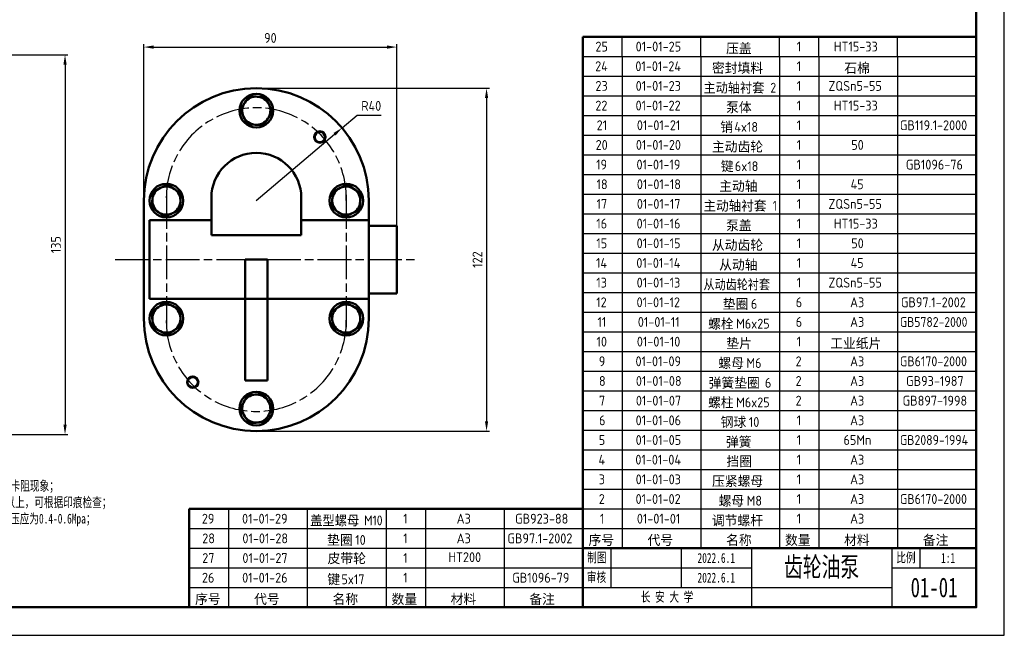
# Model space of a CAD drawing. Header units: millimetres. Extents: x 1089 to 1683, y -48 to 372.
# Tile 5 of 6: x 1333 to 1683, y -48 to 171. Entities that reach past the tile are written whole.
import ezdxf

# ---------------------------------------------------------------- set-up
doc = ezdxf.new("R2010")
doc.units = ezdxf.units.MM
doc.linetypes.add('AM_ISO08W050', pattern=[18, 12, -1.5, 3, -1.5])
for name, color, linetype, lineweight in [('AM_5', 3, 'Continuous', 25), ('AM_7', 4, 'AM_ISO08W050', 25), ('粗实线', 7, 'Continuous', 50)]:
    doc.layers.add(name, color=color, linetype=linetype, lineweight=lineweight)
doc.styles.add('MtXpl_', font='txt')
doc.styles.get("Standard").update_dxf_attribs({"font": 'isocp.shx'})
doc.styles.add('汉字', font='simfang.ttf', dxfattribs={"width": 0.7, "height": 5})
doc.dimstyles.new('AM_GB$0', dxfattribs={"dimtxt": 3.5, "dimasz": 3.5, "dimexe": 1, "dimexo": 1, "dimgap": 1.5, "dimtad": 1, "dimdsep": 46, "dimtxsty": 'Standard', "dimcen": 0, "dimclrd": 256, "dimclre": 256, "dimclrt": 2, "dimadec": 0, "dimazin": 2, "dimtp": 0.1, "dimtm": 0.1, "dimtfac": 0.71, "dimtdec": 3, "dimtmove": 0, "dimatfit": 3, "dimfxl": 1, "dimlwd": -1, "dimlwe": -1, "dimarcsym": 0})
doc.dimstyles.new('AM_GB$4', dxfattribs={"dimtxt": 3.5, "dimasz": 3.5, "dimexe": 1, "dimexo": 1, "dimgap": 1.5, "dimtad": 1, "dimtoh": 1, "dimdsep": 46, "dimtxsty": 'Standard', "dimcen": 0, "dimclrd": 256, "dimclre": 256, "dimclrt": 2, "dimadec": 0, "dimazin": 2, "dimtp": 0.1, "dimtm": 0.1, "dimtfac": 0.71, "dimtdec": 3, "dimtmove": 0, "dimatfit": 2, "dimfxl": 1, "dimlwd": -1, "dimlwe": -1, "dimarcsym": 0})

# ---------------------------------------------------------------- blocks, each defined once
blk = doc.blocks.new('*D59')
at = {"layer": 'AM_5', "linetype": 'ByBlock', "transparency": 16777216}
for p, q in [((1229.67, 158.74), (1350.28, 158.74)), ((1349.28, 155.24), (1349.28, 27.24)), ((1229.67, 23.74), (1350.28, 23.74))]:
    blk.add_line(p, q, dxfattribs=at)
at = {"layer": 'AM_5', "transparency": 16777216}
for points in [[(1348.7, 155.24), (1349.87, 155.24), (1349.28, 158.74)], [(1348.7, 27.24), (1349.87, 27.24), (1349.28, 23.74)]]:
    blk.add_solid(points, dxfattribs=at)
at = {"layer": 'Defpoints', "color": 0, "transparency": 16777216}
for p in [(1228.67, 158.74), (1228.67, 23.74), (1349.28, 23.74)]:
    blk.add_point(p, dxfattribs=at)
at = {"layer": 'AM_5', "color": 2, "transparency": 16777216, "insert": (1346.03, 91.24), "char_height": 3.5, "attachment_point": 5, "rotation": 90}
blk.add_mtext('135', dxfattribs=at)
blk = doc.blocks.new('*D73')
at = {"layer": 'AM_5', "linetype": 'ByBlock', "transparency": 16777216}
for p, q in [((1377.34, 86.92), (1377.34, 162.55)), ((1380.84, 161.55), (1463.84, 161.55)), ((1467.34, 86.92), (1467.34, 162.55))]:
    blk.add_line(p, q, dxfattribs=at)
at = {"layer": 'AM_5', "transparency": 16777216}
for points in [[(1380.84, 162.13), (1380.84, 160.97), (1377.34, 161.55)], [(1463.84, 162.13), (1463.84, 160.97), (1467.34, 161.55)]]:
    blk.add_solid(points, dxfattribs=at)
at = {"layer": 'Defpoints', "color": 0, "transparency": 16777216}
for p in [(1467.34, 161.55), (1377.34, 85.92), (1467.34, 85.92)]:
    blk.add_point(p, dxfattribs=at)
at = {"layer": 'AM_5', "color": 2, "transparency": 16777216, "insert": (1422.34, 164.8), "char_height": 3.5, "attachment_point": 5}
blk.add_mtext('90', dxfattribs=at)
blk = doc.blocks.new('*D74')
at = {"layer": 'AM_5', "linetype": 'ByBlock', "transparency": 16777216}
for p, q in [((1447.85, 132.79), (1453.23, 137.36)), ((1453.23, 137.36), (1461.73, 137.36)), ((1417.34, 106.92), (1445.18, 130.53))]:
    blk.add_line(p, q, dxfattribs=at)
at = {"layer": 'AM_5', "transparency": 16777216}
blk.add_solid([(1444.8, 130.97), (1445.56, 130.08), (1447.85, 132.79)], dxfattribs=at)
at = {"layer": 'Defpoints', "color": 0, "transparency": 16777216}
for p in [(1447.85, 132.79), (1417.34, 106.92)]:
    blk.add_point(p, dxfattribs=at)
at = {"layer": 'AM_5', "color": 2, "transparency": 16777216, "insert": (1458.23, 140.61), "char_height": 3.5, "attachment_point": 5}
blk.add_mtext('R40', dxfattribs=at)
blk = doc.blocks.new('*D88')
at = {"layer": 'AM_5', "linetype": 'ByBlock', "transparency": 16777216}
for p, q in [((1418.34, 146.92), (1500.27, 146.92)), ((1499.27, 143.42), (1499.27, 28.42)), ((1418.34, 24.92), (1500.27, 24.92))]:
    blk.add_line(p, q, dxfattribs=at)
at = {"layer": 'AM_5', "transparency": 16777216}
for points in [[(1498.69, 143.42), (1499.85, 143.42), (1499.27, 146.92)], [(1498.69, 28.42), (1499.85, 28.42), (1499.27, 24.92)]]:
    blk.add_solid(points, dxfattribs=at)
at = {"layer": 'Defpoints', "color": 0, "transparency": 16777216}
for p in [(1417.34, 146.92), (1417.34, 24.92), (1499.27, 24.92)]:
    blk.add_point(p, dxfattribs=at)
at = {"layer": 'AM_5', "color": 2, "transparency": 16777216, "insert": (1496.02, 85.92), "char_height": 3.5, "attachment_point": 5, "rotation": 90}
blk.add_mtext('122', dxfattribs=at)

msp = doc.modelspace()

# ---------------------------------------------------------------- linework, layer by layer
for p, q in [((1683.495, -47.772), (1683.495, 372.228)), ((1547.495, 158.228), (1547.495, 165.228)), ((1575.495, 158.228), (1575.495, 165.228)), ((1603.495, 158.228), (1603.495, 165.228)), ((1617.495, 158.228), (1617.495, 165.228)), ((1645.495, 158.228), (1645.495, 165.228)), ((1533.495, 151.228), (1673.495, 151.228)), ((1533.495, 123.228), (1673.495, 123.228)), ((1543.495, -16.772), (1543.495, -30.772)), ((1568.495, -16.772), (1568.495, -30.772)), ((1593.495, -16.772), (1593.495, -37.772)), ((1643.495, -16.772), (1643.495, -37.772)), ((1653.495, -16.772), (1653.495, -23.772)), ((1533.495, -23.772), (1593.495, -23.772)), ((1643.495, -23.772), (1673.495, -23.772)), ((1393.495, -30.772), (1533.495, -30.772)), ((1533.495, -30.772), (1643.495, -30.772)), ((1089.495, -47.772), (1683.495, -47.772))]:
    msp.add_line(p, q)
at = {"color": 0, "linetype": 'Continuous'}
for p, q in [((1533.495, 158.228), (1673.495, 158.228)), ((1547.495, 158.228), (1547.495, 151.228)), ((1575.495, 158.228), (1575.495, 151.228)), ((1603.495, 158.228), (1603.495, 151.228)), ((1617.495, 158.228), (1617.495, 151.228)), ((1645.495, 158.228), (1645.495, 151.228)), ((1533.495, 151.228), (1673.495, 151.228)), ((1547.495, 151.228), (1547.495, 144.228)), ((1575.495, 151.228), (1575.495, 144.228)), ((1603.495, 151.228), (1603.495, 144.228)), ((1617.495, 151.228), (1617.495, 144.228)), ((1645.495, 151.228), (1645.495, 144.228)), ((1673.495, 123.228), (1673.495, 151.228)), ((1533.495, 144.228), (1673.495, 144.228)), ((1547.495, 144.228), (1547.495, 137.228)), ((1575.495, 144.228), (1575.495, 137.228)), ((1603.495, 144.228), (1603.495, 137.228)), ((1617.495, 144.228), (1617.495, 137.228)), ((1645.495, 144.228), (1645.495, 137.228)), ((1533.495, 137.228), (1673.495, 137.228)), ((1547.495, 137.228), (1547.495, 130.228)), ((1575.495, 137.228), (1575.495, 130.228)), ((1603.495, 137.228), (1603.495, 130.228)), ((1617.495, 137.228), (1617.495, 130.228)), ((1645.495, 137.228), (1645.495, 130.228)), ((1533.495, 130.228), (1673.495, 130.228)), ((1547.495, 130.228), (1547.495, 123.228)), ((1575.495, 130.228), (1575.495, 123.228)), ((1603.495, 130.228), (1603.495, 123.228)), ((1617.495, 130.228), (1617.495, 123.228)), ((1645.495, 130.228), (1645.495, 123.228)), ((1533.495, 123.228), (1673.495, 123.228)), ((1547.495, 123.228), (1547.495, 116.228)), ((1575.495, 123.228), (1575.495, 116.228)), ((1603.495, 123.228), (1603.495, 116.228)), ((1617.495, 123.228), (1617.495, 116.228)), ((1645.495, 123.228), (1645.495, 116.228)), ((1673.495, -16.772), (1673.495, 123.228)), ((1533.495, 116.228), (1673.495, 116.228)), ((1547.495, 116.228), (1547.495, 109.228)), ((1575.495, 116.228), (1575.495, 109.228)), ((1603.495, 116.228), (1603.495, 109.228)), ((1617.495, 116.228), (1617.495, 109.228)), ((1645.495, 116.228), (1645.495, 109.228)), ((1533.495, 109.228), (1673.495, 109.228)), ((1547.495, 109.228), (1547.495, 102.228)), ((1575.495, 109.228), (1575.495, 102.228)), ((1603.495, 109.228), (1603.495, 102.228)), ((1617.495, 109.228), (1617.495, 102.228)), ((1645.495, 109.228), (1645.495, 102.228)), ((1533.495, 102.228), (1673.495, 102.228)), ((1547.495, 102.228), (1547.495, 95.228)), ((1575.495, 102.228), (1575.495, 95.228)), ((1603.495, 102.228), (1603.495, 95.228)), ((1617.495, 102.228), (1617.495, 95.228)), ((1645.495, 102.228), (1645.495, 95.228)), ((1533.495, 95.228), (1673.495, 95.228)), ((1547.495, 95.228), (1547.495, 88.228)), ((1575.495, 95.228), (1575.495, 88.228)), ((1603.495, 95.228), (1603.495, 88.228)), ((1617.495, 95.228), (1617.495, 88.228)), ((1645.495, 95.228), (1645.495, 88.228)), ((1533.495, 88.228), (1673.495, 88.228)), ((1547.495, 88.228), (1547.495, 81.228)), ((1575.495, 88.228), (1575.495, 81.228)), ((1603.495, 88.228), (1603.495, 81.228)), ((1617.495, 88.228), (1617.495, 81.228)), ((1645.495, 88.228), (1645.495, 81.228)), ((1533.495, 81.228), (1673.495, 81.228)), ((1547.495, 81.228), (1547.495, 74.228)), ((1575.495, 81.228), (1575.495, 74.228)), ((1603.495, 81.228), (1603.495, 74.228)), ((1617.495, 81.228), (1617.495, 74.228)), ((1645.495, 81.228), (1645.495, 74.228)), ((1533.495, 74.228), (1673.495, 74.228)), ((1547.495, 74.228), (1547.495, 67.228)), ((1575.495, 74.228), (1575.495, 67.228)), ((1603.495, 74.228), (1603.495, 67.228)), ((1617.495, 74.228), (1617.495, 67.228)), ((1645.495, 74.228), (1645.495, 67.228)), ((1533.495, 67.228), (1673.495, 67.228)), ((1547.495, 67.228), (1547.495, 60.228)), ((1575.495, 67.228), (1575.495, 60.228)), ((1603.495, 67.228), (1603.495, 60.228)), ((1617.495, 67.228), (1617.495, 60.228)), ((1645.495, 67.228), (1645.495, 60.228)), ((1533.495, 60.228), (1673.495, 60.228)), ((1547.495, 60.228), (1547.495, 53.228)), ((1575.495, 60.228), (1575.495, 53.228)), ((1603.495, 60.228), (1603.495, 53.228)), ((1617.495, 60.228), (1617.495, 53.228)), ((1645.495, 60.228), (1645.495, 53.228)), ((1533.495, 53.228), (1673.495, 53.228)), ((1547.495, 53.228), (1547.495, 46.228)), ((1575.495, 53.228), (1575.495, 46.228)), ((1603.495, 53.228), (1603.495, 46.228)), ((1617.495, 53.228), (1617.495, 46.228)), ((1645.495, 53.228), (1645.495, 46.228)), ((1533.495, 46.228), (1673.495, 46.228)), ((1547.495, 46.228), (1547.495, 39.228)), ((1575.495, 46.228), (1575.495, 39.228)), ((1603.495, 46.228), (1603.495, 39.228)), ((1617.495, 46.228), (1617.495, 39.228)), ((1645.495, 46.228), (1645.495, 39.228)), ((1533.495, 39.228), (1673.495, 39.228)), ((1547.495, 39.228), (1547.495, 32.228)), ((1575.495, 39.228), (1575.495, 32.228)), ((1603.495, 39.228), (1603.495, 32.228)), ((1617.495, 39.228), (1617.495, 32.228)), ((1645.495, 39.228), (1645.495, 32.228)), ((1533.495, 32.228), (1673.495, 32.228)), ((1547.495, 32.228), (1547.495, 25.228)), ((1575.495, 32.228), (1575.495, 25.228)), ((1603.495, 32.228), (1603.495, 25.228)), ((1617.495, 32.228), (1617.495, 25.228)), ((1645.495, 32.228), (1645.495, 25.228)), ((1533.495, 25.228), (1673.495, 25.228)), ((1547.495, 25.228), (1547.495, 18.228)), ((1575.495, 25.228), (1575.495, 18.228)), ((1603.495, 25.228), (1603.495, 18.228)), ((1617.495, 25.228), (1617.495, 18.228)), ((1645.495, 25.228), (1645.495, 18.228)), ((1533.495, 18.228), (1673.495, 18.228)), ((1547.495, 18.228), (1547.495, 11.228)), ((1575.495, 18.228), (1575.495, 11.228)), ((1603.495, 18.228), (1603.495, 11.228)), ((1617.495, 18.228), (1617.495, 11.228)), ((1645.495, 18.228), (1645.495, 11.228)), ((1533.495, 11.228), (1673.495, 11.228)), ((1547.495, 11.228), (1547.495, 4.228)), ((1575.495, 11.228), (1575.495, 4.228)), ((1603.495, 11.228), (1603.495, 4.228)), ((1617.495, 11.228), (1617.495, 4.228)), ((1645.495, 11.228), (1645.495, 4.228)), ((1533.495, 4.228), (1673.495, 4.228)), ((1547.495, 4.228), (1547.495, -2.772)), ((1575.495, 4.228), (1575.495, -2.772)), ((1603.495, 4.228), (1603.495, -2.772)), ((1617.495, 4.228), (1617.495, -2.772)), ((1645.495, 4.228), (1645.495, -2.772)), ((1407.495, -2.772), (1407.495, -9.772)), ((1435.495, -2.772), (1435.495, -9.772)), ((1463.495, -2.772), (1463.495, -9.772)), ((1477.495, -2.772), (1477.495, -9.772)), ((1505.495, -2.772), (1505.495, -9.772)), ((1533.495, -2.772), (1673.495, -2.772)), ((1547.495, -2.772), (1547.495, -9.772)), ((1575.495, -2.772), (1575.495, -9.772)), ((1603.495, -2.772), (1603.495, -9.772)), ((1617.495, -2.772), (1617.495, -9.772)), ((1645.495, -2.772), (1645.495, -9.772)), ((1393.495, -9.772), (1533.495, -9.772)), ((1407.495, -9.772), (1407.495, -16.772)), ((1435.495, -9.772), (1435.495, -16.772)), ((1463.495, -9.772), (1463.495, -16.772)), ((1477.495, -9.772), (1477.495, -16.772)), ((1505.495, -9.772), (1505.495, -16.772)), ((1533.495, -9.772), (1673.495, -9.772)), ((1547.495, -9.772), (1547.495, -16.772)), ((1575.495, -9.772), (1575.495, -16.772)), ((1603.495, -9.772), (1603.495, -16.772)), ((1617.495, -9.772), (1617.495, -16.772)), ((1645.495, -9.772), (1645.495, -16.772)), ((1393.495, -16.772), (1533.495, -16.772)), ((1407.495, -16.772), (1407.495, -23.772)), ((1435.495, -16.772), (1435.495, -23.772)), ((1463.495, -16.772), (1463.495, -23.772)), ((1477.495, -16.772), (1477.495, -23.772)), ((1505.495, -16.772), (1505.495, -23.772)), ((1533.495, -16.772), (1673.495, -16.772)), ((1393.495, -23.772), (1533.495, -23.772)), ((1407.495, -23.772), (1407.495, -30.772)), ((1435.495, -23.772), (1435.495, -30.772)), ((1463.495, -23.772), (1463.495, -30.772)), ((1477.495, -23.772), (1477.495, -30.772)), ((1505.495, -23.772), (1505.495, -30.772)), ((1393.495, -30.772), (1533.495, -30.772)), ((1393.495, -30.772), (1533.495, -30.772)), ((1407.495, -30.772), (1407.495, -37.772)), ((1435.495, -30.772), (1435.495, -37.772)), ((1463.495, -30.772), (1463.495, -37.772)), ((1477.495, -30.772), (1477.495, -37.772)), ((1505.495, -30.772), (1505.495, -37.772)), ((1393.495, -37.772), (1533.495, -37.772))]:
    msp.add_line(p, q, dxfattribs=at)
at = {"color": 7, "linetype": 'Continuous', "lineweight": 50}
for p, q in [((1377.343, 106.918), (1377.343, 64.918)), ((1401.343, 107.918), (1401.343, 94.578)), ((1433.343, 94.578), (1433.343, 107.918)), ((1457.343, 99.918), (1457.343, 106.918)), ((1379.343, 99.918), (1379.343, 71.918)), ((1401.343, 99.918), (1379.343, 99.918)), ((1457.343, 99.918), (1433.343, 99.918)), ((1457.343, 99.918), (1457.343, 71.918)), ((1467.343, 97.918), (1457.343, 97.918)), ((1467.343, 97.918), (1467.343, 73.918)), ((1401.343, 94.578), (1433.343, 94.578)), ((1413.343, 85.918), (1421.343, 85.918)), ((1413.343, 85.918), (1413.343, 71.918)), ((1421.343, 85.918), (1421.343, 71.918)), ((1457.343, 73.918), (1467.343, 73.918)), ((1379.343, 71.918), (1413.343, 71.918)), ((1421.343, 71.918), (1413.343, 71.918)), ((1413.343, 71.918), (1413.343, 42.918)), ((1421.343, 71.918), (1457.343, 71.918)), ((1421.343, 71.918), (1421.343, 42.918)), ((1457.343, 64.918), (1457.343, 71.918)), ((1413.343, 42.918), (1421.343, 42.918))]:
    msp.add_line(p, q, dxfattribs=at)
for centre, radius in [((1417.343, 138.918), 6), ((1439.97, 129.545), 2.025), ((1439.97, 129.545), 2), ((1439.97, 129.545), 1.831), ((1385.343, 106.918), 6), ((1449.343, 106.918), 6), ((1385.343, 64.918), 6), ((1449.343, 64.918), 6), ((1394.715, 42.29), 2.025), ((1394.715, 42.29), 2), ((1394.715, 42.29), 1.831), ((1417.343, 32.918), 6)]:
    msp.add_circle(centre, radius, dxfattribs=at)
for centre, radius, start, end in [((1417.343, 106.92), 40, 0, 180), ((1417.343, 106.918), 40, 0, 180), ((1417.343, 138.918), 5, 85.3977, 145.3977), ((1417.343, 138.918), 5, 25.3977, 85.3977), ((1417.343, 138.918), 5, 145.3977, 205.3977), ((1417.343, 138.918), 5, 325.3977, 25.3977), ((1417.343, 138.918), 5, 205.3977, 265.3977), ((1417.343, 138.918), 5, 265.3977, 325.3977), ((1417.343, 107.918), 16, 0, 180), ((1385.343, 106.918), 5, 115.3977, 175.3977), ((1385.343, 106.918), 5, 55.3977, 115.3977), ((1385.343, 106.918), 5, 355.3977, 55.3977), ((1449.343, 106.918), 5, 115.3977, 175.3977), ((1449.343, 106.918), 5, 55.3977, 115.3977), ((1449.343, 106.918), 5, 355.3977, 55.3977), ((1385.343, 106.918), 5, 175.3977, 235.3977), ((1385.343, 106.918), 5, 295.3977, 355.3977), ((1449.343, 106.918), 5, 175.3977, 235.3977), ((1449.343, 106.918), 5, 295.3977, 355.3977), ((1385.343, 106.918), 5, 235.3977, 295.3977), ((1449.343, 106.918), 5, 235.3977, 295.3977), ((1385.343, 64.918), 5, 124.6023, 184.6023), ((1385.343, 64.918), 5, 64.6023, 124.6023), ((1385.343, 64.918), 5, 4.6023, 64.6023), ((1449.343, 64.918), 5, 124.6023, 184.6023), ((1449.343, 64.918), 5, 64.6023, 124.6023), ((1449.343, 64.918), 5, 4.6023, 64.6023), ((1417.343, 64.918), 40, 180, 0), ((1385.343, 64.918), 5, 184.6023, 244.6023), ((1385.343, 64.918), 5, 304.6023, 4.6023), ((1449.343, 64.918), 5, 184.6023, 244.6023), ((1449.343, 64.918), 5, 304.6023, 4.6023), ((1385.343, 64.918), 5, 244.6023, 304.6023), ((1449.343, 64.918), 5, 244.6023, 304.6023), ((1417.343, 32.918), 5, 154.6023, 214.6023), ((1417.343, 32.918), 5, 94.6023, 154.6023), ((1417.343, 32.918), 5, 34.6023, 94.6023), ((1417.343, 32.918), 5, 334.6023, 34.6023), ((1417.343, 32.918), 5, 214.6023, 274.6023), ((1417.343, 32.918), 5, 274.6023, 334.6023)]:
    msp.add_arc(centre, radius, start, end, dxfattribs=at)
for points, knots in [([(1414.867, 144.133), (1414.6, 143.747), (1414.063, 142.969), (1413.508, 142.163), (1413.227, 141.757)], [0, 0, 0, 0, 0.495458, 1, 1, 1, 1]), ([(1417.744, 143.902), (1417.363, 143.932), (1416.594, 143.994), (1415.635, 144.071), (1415.064, 144.117), (1414.867, 144.133)], [0, 0, 0, 0, 0.3916905, 0.7892954, 1, 1, 1, 1]), ([(1420.621, 143.67), (1420.262, 143.699), (1419.538, 143.757), (1418.571, 143.835), (1417.97, 143.883), (1417.744, 143.902)], [0, 0, 0, 0, 0.3823636, 0.768383, 1, 1, 1, 1]), ([(1421.86, 141.062), (1421.83, 141.124), (1421.608, 141.592), (1421.189, 142.475), (1420.812, 143.269), (1420.621, 143.67)], [0, 0, 0, 0, 0.0700627, 0.5307704, 1, 1, 1, 1]), ([(1413.227, 141.757), (1413.188, 141.701), (1412.894, 141.274), (1412.339, 140.47), (1411.84, 139.746), (1411.588, 139.381)], [0, 0, 0, 0, 0.0700627, 0.5307704, 1, 1, 1, 1]), ([(1423.098, 138.455), (1422.897, 138.878), (1422.491, 139.733), (1422.071, 140.616), (1421.86, 141.062)], [0, 0, 0, 0, 0.495458, 1, 1, 1, 1]), ([(1411.588, 139.381), (1411.789, 138.958), (1412.195, 138.103), (1412.614, 137.219), (1412.826, 136.773)], [0, 0, 0, 0, 0.49545796, 1, 1, 1, 1]), ([(1412.826, 136.773), (1412.855, 136.711), (1413.078, 136.243), (1413.497, 135.361), (1413.874, 134.566), (1414.064, 134.166)], [0, 0, 0, 0, 0.0700627, 0.5307704, 1, 1, 1, 1]), ([(1421.458, 136.078), (1421.497, 136.135), (1421.792, 136.561), (1422.346, 137.365), (1422.846, 138.089), (1423.098, 138.455)], [0, 0, 0, 0, 0.0700627, 0.5307704, 1, 1, 1, 1]), ([(1414.064, 134.166), (1414.262, 134.15), (1414.828, 134.104), (1415.786, 134.027), (1416.555, 133.965), (1416.942, 133.934)], [0, 0, 0, 0, 0.2107051, 0.6027452, 1, 1, 1, 1]), ([(1416.942, 133.934), (1417.167, 133.916), (1417.764, 133.868), (1418.732, 133.79), (1419.455, 133.732), (1419.819, 133.702)], [0, 0, 0, 0, 0.2316166, 0.613632, 1, 1, 1, 1]), ([(1419.819, 133.702), (1420.085, 134.088), (1420.623, 134.867), (1421.178, 135.672), (1421.458, 136.078)], [0, 0, 0, 0, 0.495458, 1, 1, 1, 1]), ([(1385.806, 112.673), (1385.383, 112.472), (1384.528, 112.066), (1383.644, 111.646), (1383.198, 111.435)], [0, 0, 0, 0, 0.495458, 1, 1, 1, 1]), ([(1388.182, 111.033), (1388.126, 111.072), (1387.699, 111.366), (1386.895, 111.921), (1386.171, 112.421), (1385.806, 112.673)], [0, 0, 0, 0, 0.0700627, 0.5307704, 1, 1, 1, 1]), ([(1449.806, 112.673), (1449.383, 112.472), (1448.528, 112.066), (1447.644, 111.646), (1447.198, 111.435)], [0, 0, 0, 0, 0.495458, 1, 1, 1, 1]), ([(1452.182, 111.033), (1452.126, 111.072), (1451.699, 111.366), (1450.895, 111.921), (1450.171, 112.421), (1449.806, 112.673)], [0, 0, 0, 0, 0.0700627, 0.5307704, 1, 1, 1, 1]), ([(1380.591, 110.196), (1380.562, 109.836), (1380.503, 109.113), (1380.426, 108.146), (1380.377, 107.544), (1380.359, 107.319)], [0, 0, 0, 0, 0.38236361, 0.76838302, 1, 1, 1, 1]), ([(1383.198, 111.435), (1383.137, 111.405), (1382.668, 111.183), (1381.786, 110.764), (1380.991, 110.387), (1380.591, 110.196)], [0, 0, 0, 0, 0.07006274, 0.53077035, 1, 1, 1, 1]), ([(1390.558, 109.394), (1390.172, 109.66), (1389.394, 110.198), (1388.588, 110.753), (1388.182, 111.033)], [0, 0, 0, 0, 0.495458, 1, 1, 1, 1]), ([(1390.327, 106.517), (1390.345, 106.742), (1390.393, 107.339), (1390.471, 108.307), (1390.529, 109.03), (1390.558, 109.394)], [0, 0, 0, 0, 0.2316166, 0.613632, 1, 1, 1, 1]), ([(1444.591, 110.196), (1444.575, 109.999), (1444.529, 109.433), (1444.452, 108.474), (1444.39, 107.706), (1444.359, 107.319)], [0, 0, 0, 0, 0.2107051, 0.6027452, 1, 1, 1, 1]), ([(1447.198, 111.435), (1447.137, 111.405), (1446.668, 111.183), (1445.786, 110.764), (1444.991, 110.387), (1444.591, 110.196)], [0, 0, 0, 0, 0.0700627, 0.5307704, 1, 1, 1, 1]), ([(1454.558, 109.394), (1454.172, 109.66), (1453.394, 110.198), (1452.588, 110.753), (1452.182, 111.033)], [0, 0, 0, 0, 0.495458, 1, 1, 1, 1]), ([(1454.327, 106.517), (1454.357, 106.898), (1454.419, 107.667), (1454.496, 108.625), (1454.542, 109.196), (1454.558, 109.394)], [0, 0, 0, 0, 0.3916905, 0.7892954, 1, 1, 1, 1]), ([(1380.359, 107.319), (1380.328, 106.938), (1380.266, 106.169), (1380.189, 105.21), (1380.143, 104.639), (1380.127, 104.442)], [0, 0, 0, 0, 0.3916905, 0.7892954, 1, 1, 1, 1]), ([(1390.095, 103.639), (1390.111, 103.837), (1390.157, 104.403), (1390.234, 105.361), (1390.296, 106.13), (1390.327, 106.517)], [0, 0, 0, 0, 0.2107051, 0.6027452, 1, 1, 1, 1]), ([(1444.359, 107.319), (1444.341, 107.093), (1444.293, 106.496), (1444.215, 105.529), (1444.157, 104.805), (1444.127, 104.442)], [0, 0, 0, 0, 0.2316166, 0.613632, 1, 1, 1, 1]), ([(1454.095, 103.639), (1454.124, 103.999), (1454.182, 104.722), (1454.26, 105.69), (1454.309, 106.291), (1454.327, 106.517)], [0, 0, 0, 0, 0.3823636, 0.768383, 1, 1, 1, 1]), ([(1380.127, 104.442), (1380.513, 104.175), (1381.292, 103.638), (1382.097, 103.082), (1382.503, 102.802)], [0, 0, 0, 0, 0.495458, 1, 1, 1, 1]), ([(1382.503, 102.802), (1382.56, 102.763), (1382.986, 102.469), (1383.79, 101.914), (1384.514, 101.415), (1384.88, 101.163)], [0, 0, 0, 0, 0.0700627, 0.5307704, 1, 1, 1, 1]), ([(1384.88, 101.163), (1385.303, 101.364), (1386.158, 101.77), (1387.042, 102.189), (1387.487, 102.401)], [0, 0, 0, 0, 0.495458, 1, 1, 1, 1]), ([(1387.487, 102.401), (1387.549, 102.43), (1388.017, 102.653), (1388.9, 103.072), (1389.694, 103.449), (1390.095, 103.639)], [0, 0, 0, 0, 0.0700627, 0.5307704, 1, 1, 1, 1]), ([(1444.127, 104.442), (1444.513, 104.175), (1445.292, 103.638), (1446.097, 103.082), (1446.503, 102.802)], [0, 0, 0, 0, 0.495458, 1, 1, 1, 1]), ([(1446.503, 102.802), (1446.56, 102.763), (1446.986, 102.469), (1447.79, 101.914), (1448.514, 101.415), (1448.88, 101.163)], [0, 0, 0, 0, 0.0700627, 0.5307704, 1, 1, 1, 1]), ([(1448.88, 101.163), (1449.303, 101.364), (1450.158, 101.77), (1451.042, 102.189), (1451.487, 102.401)], [0, 0, 0, 0, 0.495458, 1, 1, 1, 1]), ([(1451.487, 102.401), (1451.549, 102.43), (1452.017, 102.653), (1452.9, 103.072), (1453.694, 103.449), (1454.095, 103.639)], [0, 0, 0, 0, 0.07006274, 0.53077035, 1, 1, 1, 1]), ([(1384.88, 70.673), (1384.494, 70.406), (1383.715, 69.869), (1382.91, 69.314), (1382.503, 69.033)], [0, 0, 0, 0, 0.495458, 1, 1, 1, 1]), ([(1387.487, 69.435), (1387.426, 69.464), (1386.957, 69.686), (1386.075, 70.105), (1385.28, 70.482), (1384.88, 70.673)], [0, 0, 0, 0, 0.0700627, 0.5307704, 1, 1, 1, 1]), ([(1448.88, 70.673), (1448.494, 70.406), (1447.715, 69.869), (1446.91, 69.314), (1446.503, 69.033)], [0, 0, 0, 0, 0.495458, 1, 1, 1, 1]), ([(1451.487, 69.435), (1451.426, 69.464), (1450.957, 69.686), (1450.075, 70.105), (1449.28, 70.482), (1448.88, 70.673)], [0, 0, 0, 0, 0.0700627, 0.5307704, 1, 1, 1, 1]), ([(1382.503, 69.033), (1382.447, 68.994), (1382.021, 68.7), (1381.216, 68.145), (1380.493, 67.646), (1380.127, 67.394)], [0, 0, 0, 0, 0.0700627, 0.5307704, 1, 1, 1, 1]), ([(1380.127, 67.394), (1380.143, 67.196), (1380.189, 66.631), (1380.266, 65.672), (1380.328, 64.903), (1380.359, 64.517)], [0, 0, 0, 0, 0.2107051, 0.6027452, 1, 1, 1, 1]), ([(1390.095, 68.196), (1389.672, 68.397), (1388.817, 68.803), (1387.933, 69.223), (1387.487, 69.435)], [0, 0, 0, 0, 0.495458, 1, 1, 1, 1]), ([(1390.327, 65.319), (1390.296, 65.7), (1390.234, 66.469), (1390.157, 67.428), (1390.111, 67.999), (1390.095, 68.196)], [0, 0, 0, 0, 0.3916905, 0.7892954, 1, 1, 1, 1]), ([(1446.503, 69.033), (1446.447, 68.994), (1446.021, 68.7), (1445.216, 68.145), (1444.493, 67.646), (1444.127, 67.394)], [0, 0, 0, 0, 0.0700627, 0.5307704, 1, 1, 1, 1]), ([(1444.127, 67.394), (1444.156, 67.034), (1444.215, 66.311), (1444.292, 65.343), (1444.341, 64.742), (1444.359, 64.517)], [0, 0, 0, 0, 0.3823636, 0.768383, 1, 1, 1, 1]), ([(1454.095, 68.196), (1453.672, 68.397), (1452.817, 68.803), (1451.933, 69.223), (1451.487, 69.435)], [0, 0, 0, 0, 0.495458, 1, 1, 1, 1]), ([(1454.327, 65.319), (1454.309, 65.544), (1454.26, 66.142), (1454.183, 67.109), (1454.124, 67.833), (1454.095, 68.196)], [0, 0, 0, 0, 0.2316166, 0.613632, 1, 1, 1, 1]), ([(1380.359, 64.517), (1380.377, 64.291), (1380.425, 63.694), (1380.503, 62.726), (1380.561, 62.003), (1380.591, 61.639)], [0, 0, 0, 0, 0.2316166, 0.613632, 1, 1, 1, 1]), ([(1390.558, 62.442), (1390.529, 62.801), (1390.471, 63.525), (1390.393, 64.492), (1390.345, 65.093), (1390.327, 65.319)], [0, 0, 0, 0, 0.3823636, 0.768383, 1, 1, 1, 1]), ([(1444.359, 64.517), (1444.39, 64.135), (1444.452, 63.367), (1444.529, 62.408), (1444.575, 61.837), (1444.591, 61.639)], [0, 0, 0, 0, 0.3916905, 0.7892954, 1, 1, 1, 1]), ([(1454.558, 62.442), (1454.542, 62.639), (1454.497, 63.205), (1454.42, 64.163), (1454.358, 64.932), (1454.327, 65.319)], [0, 0, 0, 0, 0.2107051, 0.6027452, 1, 1, 1, 1]), ([(1380.591, 61.639), (1381.014, 61.438), (1381.869, 61.032), (1382.753, 60.613), (1383.198, 60.401)], [0, 0, 0, 0, 0.495458, 1, 1, 1, 1]), ([(1383.198, 60.401), (1383.26, 60.372), (1383.728, 60.149), (1384.611, 59.73), (1385.405, 59.353), (1385.806, 59.163)], [0, 0, 0, 0, 0.07006274, 0.53077035, 1, 1, 1, 1]), ([(1385.806, 59.163), (1386.192, 59.429), (1386.971, 59.966), (1387.776, 60.522), (1388.182, 60.802)], [0, 0, 0, 0, 0.495458, 1, 1, 1, 1]), ([(1388.182, 60.802), (1388.239, 60.841), (1388.665, 61.135), (1389.469, 61.69), (1390.193, 62.19), (1390.558, 62.442)], [0, 0, 0, 0, 0.0700627, 0.5307704, 1, 1, 1, 1]), ([(1444.591, 61.639), (1445.014, 61.438), (1445.869, 61.032), (1446.753, 60.613), (1447.198, 60.401)], [0, 0, 0, 0, 0.495458, 1, 1, 1, 1]), ([(1447.198, 60.401), (1447.26, 60.372), (1447.728, 60.149), (1448.611, 59.73), (1449.405, 59.353), (1449.806, 59.163)], [0, 0, 0, 0, 0.0700627, 0.5307704, 1, 1, 1, 1]), ([(1449.806, 59.163), (1450.192, 59.429), (1450.971, 59.966), (1451.776, 60.522), (1452.182, 60.802)], [0, 0, 0, 0, 0.495458, 1, 1, 1, 1]), ([(1452.182, 60.802), (1452.239, 60.841), (1452.665, 61.135), (1453.469, 61.69), (1454.193, 62.19), (1454.558, 62.442)], [0, 0, 0, 0, 0.07006274, 0.53077035, 1, 1, 1, 1]), ([(1412.826, 35.062), (1412.797, 35), (1412.575, 34.532), (1412.155, 33.65), (1411.778, 32.855), (1411.588, 32.455)], [0, 0, 0, 0, 0.0700627, 0.5307704, 1, 1, 1, 1]), ([(1414.064, 37.67), (1413.863, 37.247), (1413.457, 36.392), (1413.038, 35.508), (1412.826, 35.062)], [0, 0, 0, 0, 0.495458, 1, 1, 1, 1]), ([(1416.942, 37.902), (1416.56, 37.871), (1415.792, 37.809), (1414.833, 37.732), (1414.262, 37.686), (1414.064, 37.67)], [0, 0, 0, 0, 0.3916905, 0.7892954, 1, 1, 1, 1]), ([(1419.819, 38.133), (1419.459, 38.104), (1418.736, 38.046), (1417.768, 37.968), (1417.167, 37.92), (1416.942, 37.902)], [0, 0, 0, 0, 0.3823636, 0.768383, 1, 1, 1, 1]), ([(1421.458, 35.757), (1421.42, 35.813), (1421.125, 36.24), (1420.571, 37.044), (1420.071, 37.768), (1419.819, 38.133)], [0, 0, 0, 0, 0.0700627, 0.5307704, 1, 1, 1, 1]), ([(1423.098, 33.381), (1422.832, 33.767), (1422.294, 34.546), (1421.739, 35.351), (1421.458, 35.757)], [0, 0, 0, 0, 0.495458, 1, 1, 1, 1]), ([(1411.588, 32.455), (1411.854, 32.069), (1412.392, 31.29), (1412.947, 30.485), (1413.227, 30.078)], [0, 0, 0, 0, 0.495458, 1, 1, 1, 1]), ([(1421.86, 30.773), (1421.889, 30.835), (1422.111, 31.303), (1422.53, 32.186), (1422.907, 32.98), (1423.098, 33.381)], [0, 0, 0, 0, 0.0700627, 0.5307704, 1, 1, 1, 1]), ([(1413.227, 30.078), (1413.266, 30.022), (1413.56, 29.596), (1414.115, 28.791), (1414.615, 28.068), (1414.867, 27.702)], [0, 0, 0, 0, 0.07006274, 0.53077035, 1, 1, 1, 1]), ([(1417.744, 27.934), (1417.97, 27.952), (1418.567, 28), (1419.534, 28.078), (1420.258, 28.136), (1420.621, 28.166)], [0, 0, 0, 0, 0.2316166, 0.613632, 1, 1, 1, 1]), ([(1420.621, 28.166), (1420.823, 28.589), (1421.228, 29.444), (1421.648, 30.327), (1421.86, 30.773)], [0, 0, 0, 0, 0.495458, 1, 1, 1, 1]), ([(1414.867, 27.702), (1415.064, 27.718), (1415.63, 27.764), (1416.589, 27.841), (1417.357, 27.903), (1417.744, 27.934)], [0, 0, 0, 0, 0.2107051, 0.6027452, 1, 1, 1, 1])]:
    msp.add_open_spline(points, degree=3, knots=knots, dxfattribs=at)
at = {"layer": 'AM_7'}
for p, q in [((1385.343, 108.918), (1385.343, 62.918)), ((1449.343, 108.918), (1449.343, 61.918)), ((1367.161, 85.918), (1474.024, 85.918))]:
    msp.add_line(p, q, dxfattribs=at)
for centre, start, end in [((1417.343, 107.918), 358.21009, 181.78991), ((1417.343, 63.918), 178.21009, 1.78991)]:
    msp.add_arc(centre, 32.016, start, end, dxfattribs=at)
at = {"layer": '粗实线'}
for p, q in [((1673.495, -37.772), (1673.495, 362.228)), ((1533.495, 151.228), (1533.495, 165.228)), ((1533.495, 165.228), (1673.495, 165.228)), ((1393.495, -2.772), (1393.495, -37.772)), ((1099.495, -37.772), (1673.495, -37.772))]:
    msp.add_line(p, q, dxfattribs=at)
at = {"layer": '粗实线', "color": 0, "linetype": 'Continuous'}
for p, q in [((1533.495, 151.228), (1533.495, 123.228)), ((1533.495, 123.228), (1533.495, -16.772)), ((1393.495, -2.772), (1533.495, -2.772))]:
    msp.add_line(p, q, dxfattribs=at)
at = {"layer": '粗实线', "lineweight": 50}
for p, q in [((1533.495, -37.772), (1533.495, -16.772)), ((1533.495, -16.772), (1673.495, -16.772))]:
    msp.add_line(p, q, dxfattribs=at)
at = {"layer": '粗实线'}
msp.add_lwpolyline([(1533.495, -37.772), (1673.495, -37.772), (1673.495, -16.772)], dxfattribs=at)

# ---------------------------------------------------------------- texts
at = {"color": 0}
for s, p in [('25', (1538.017, 159.977)), ('01-01-25', (1552.324, 159.977)), ('1', (1609.62, 159.978)), ('HT15-33', (1622.848, 159.978)), ('24', (1537.914, 152.977)), ('01-01-24', (1552.221, 152.977)), ('1', (1609.62, 152.978)), ('23', (1538.017, 145.977)), ('01-01-23', (1552.324, 145.977)), ('1', (1609.62, 145.978)), ('ZQSn5-55', (1620.923, 145.978)), ('22', (1537.984, 138.977)), ('01-01-22', (1552.291, 138.977)), ('1', (1609.62, 138.978)), ('HT15-33', (1622.848, 138.978)), ('21', (1538.439, 131.977)), ('01-01-21', (1552.746, 131.977)), ('4x18', (1587.428, 131.391)), ('1', (1609.62, 131.978)), ('20', (1538.088, 124.977)), ('01-01-20', (1552.395, 124.977)), ('1', (1609.62, 124.978)), ('50', (1629.044, 124.978)), ('19', (1538.27, 117.978)), ('01-01-19', (1552.621, 117.978)), ('6x18', (1587.622, 117.411)), ('1', (1609.62, 117.978)), ('GB1096-76', (1648.468, 117.972)), ('18', (1538.395, 110.978)), ('01-01-18', (1552.746, 110.978)), ('1', (1609.62, 110.978)), ('45', (1628.798, 110.978)), ('17', (1538.395, 103.978)), ('01-01-17', (1552.746, 103.978)), ('1', (1609.62, 103.978)), ('ZQSn5-55', (1620.923, 103.978)), ('16', (1538.308, 96.978)), ('01-01-16', (1552.66, 96.978)), ('1', (1609.62, 96.978)), ('HT15-33', (1622.848, 96.978)), ('15', (1538.323, 89.978)), ('01-01-15', (1552.674, 89.978)), ('1', (1609.62, 89.978)), ('50', (1629.044, 89.978)), ('14', (1538.22, 82.978)), ('01-01-14', (1552.571, 82.978)), ('1', (1609.62, 82.978)), ('45', (1628.798, 82.978)), ('13', (1538.323, 75.978)), ('01-01-13', (1552.674, 75.978)), ('1', (1609.62, 75.978)), ('ZQSn5-55', (1620.923, 75.978)), ('12', (1538.29, 68.977)), ('01-01-12', (1552.641, 68.977)), ('6', (1593.334, 68.411)), ('6', (1609.288, 68.978)), ('A3', (1628.623, 68.978)), ('GB97.1-2002', (1646.699, 68.972)), ('11', (1538.745, 61.978)), ('01-01-11', (1553.096, 61.978)), ('M6x25', (1588.089, 61.372)), ('6', (1609.288, 61.978)), ('A3', (1628.623, 61.978)), ('10', (1538.394, 54.978)), ('01-01-10', (1552.745, 54.978)), ('1', (1609.62, 54.978)), ('9', (1539.211, 47.978)), ('01-01-09', (1552.271, 47.978)), ('M6', (1591.749, 47.372)), ('2', (1609.209, 47.977)), ('A3', (1628.623, 47.978)), ('8', (1539.27, 40.978)), ('01-01-08', (1552.396, 40.978)), ('6', (1598.32, 40.333)), ('2', (1609.209, 40.977)), ('A3', (1628.623, 40.978)), ('GB93-1987', (1648.548, 40.972)), ('7', (1539.27, 33.978)), ('01-01-07', (1552.396, 33.978)), ('M6x25', (1588.089, 33.372)), ('2', (1609.209, 33.977)), ('A3', (1628.623, 33.978)), ('GB897-1998', (1647.317, 33.972)), ('6', (1539.288, 26.978)), ('01-01-06', (1552.31, 26.978)), ('10', (1592.584, 26.391)), ('1', (1609.62, 26.978)), ('A3', (1628.623, 26.978)), ('5', (1539.198, 19.978)), ('01-01-05', (1552.324, 19.978)), ('1', (1609.62, 19.978)), ('65Mn', (1626.286, 19.978)), ('4', (1539.095, 12.978)), ('01-01-04', (1552.221, 12.978)), ('1', (1609.62, 12.978)), ('A3', (1628.623, 12.978)), ('3', (1539.198, 5.978)), ('01-01-03', (1552.324, 5.978)), ('1', (1609.62, 5.978)), ('A3', (1628.623, 5.978)), ('2', (1539.209, -1.023)), ('01-01-02', (1552.291, -1.023)), ('M8', (1591.836, -1.628)), ('1', (1609.62, -1.022)), ('A3', (1628.623, -1.022)), ('29', (1397.964, -8.023)), ('01-01-29', (1412.271, -8.023)), ('1', (1469.62, -8.022)), ('A3', (1488.623, -8.022)), ('GB923-88', (1509.43, -8.028)), ('1', (1539.62, -8.022)), ('01-01-01', (1552.746, -8.022)), ('1', (1609.62, -8.022)), ('A3', (1628.623, -8.022)), ('28', (1398.089, -15.023)), ('01-01-28', (1412.396, -15.023)), ('10', (1452.544, -15.589)), ('1', (1469.62, -15.022)), ('A3', (1488.623, -15.022)), ('GB97.1-2002', (1506.699, -15.028)), ('27', (1398.089, -22.023)), ('01-01-27', (1412.396, -22.023)), ('1', (1469.62, -22.022)), ('HT200', (1485.687, -21.719)), ('26', (1398.003, -29.023)), ('01-01-26', (1412.31, -29.023)), ('5x17', (1447.622, -29.589)), ('1', (1469.62, -29.022)), ('GB1096-79', (1508.429, -29.028))]:
    msp.add_text(s, height=3.5, dxfattribs=at).set_placement(p)
at = {"color": 0, "style": 'MtXpl_'}
for s, p in [('压盖', (1584.499, 159.372)), ('密封填料', (1579.464, 152.391)), ('石棉', (1626.558, 152.352)), ('泵体', (1584.489, 138.391)), ('销', (1582.422, 131.391)), ('主动齿轮', (1579.474, 124.372)), ('键', (1582.617, 117.411)), ('主动轴', (1582.055, 110.372)), ('泵盖', (1584.499, 96.372)), ('从动齿轮', (1579.464, 89.372)), ('从动轴', (1582.045, 82.372)), ('垫圈', (1583.323, 68.411)), ('螺栓', (1578.077, 61.372)), ('垫片', (1584.568, 54.391)), ('工业纸片', (1621.552, 54.391)), ('螺母', (1581.738, 47.372)), ('弹簧垫圈', (1578.298, 40.333)), ('螺柱', (1578.077, 33.372)), ('钢球', (1582.572, 26.391)), ('弹簧', (1584.441, 19.333)), ('挡圈', (1584.636, 12.411)), ('压紧螺母', (1579.494, 5.372)), ('螺母', (1581.825, -1.628)), ('调节螺杆', (1579.464, -8.628)), ('垫圈', (1442.533, -15.589)), ('序号', (1535.558, -15.609)), ('代号', (1556.558, -15.628)), ('名称', (1584.489, -15.628)), ('数量', (1605.47, -15.628)), ('材料', (1626.48, -15.628)), ('备注', (1654.489, -15.628)), ('皮带轮', (1442.709, -22.1)), ('键', (1442.617, -29.589)), ('序号', (1395.558, -36.609)), ('代号', (1416.558, -36.628)), ('名称', (1444.489, -36.628)), ('数量', (1465.47, -36.628)), ('材料', (1486.48, -36.628)), ('备注', (1514.489, -36.628))]:
    msp.add_text(s, height=3.5, dxfattribs=at).set_placement(p)
for s, width, p in [('主动轴衬套', 0.950666, (1576.472, 145.352)), ('主动轴衬套', 0.983923, (1576.464, 103.352)), ('从动齿轮衬套', 0.867058, (1576.475, 75.352)), ('盖型螺母', 0.961141, (1436.488, -8.628))]:
    msp.add_text(s, height=3.5, dxfattribs=dict(at, width=width)).set_placement(p)
at = {"color": 0}
for s, width, p in [('2', 0.950666, (1600.265, 145.352)), ('GB119.1-2000', 0.994321, (1646.353, 131.972)), ('1', 0.983923, (1601.09, 103.352)), ('GB5782-2000', 0.955795, (1646.366, 61.972)), ('GB6170-2000', 0.981446, (1646.358, 47.972)), ('GB2089-1994', 0.967209, (1646.363, 19.972)), ('GB6170-2000', 0.981446, (1646.358, -1.028)), ('M10', 0.961141, (1455.733, -8.628))]:
    msp.add_text(s, height=3.5, dxfattribs=dict(at, width=width)).set_placement(p)
at = {"style": '汉字'}
for s, width, gutter_width, heights, insert, char_height, attachment_point in [('1.齿轮油泵装配好后，用手转动齿轮轴不得有卡阻现象；\\P2.油泵装配好后，齿轮啮合面应占全长的3/4以上，可根据印痕检查；\\P3.油泵试验时，当转速为750转/分时，输出油压应为0.4-0.6Mpa；\\P4.检查齿轮油泵，各密封处应无渗透现象。', 110.68504, 12.5, [0], (1261.417, 7.179), 3.5, 1), ('制图', 10, 12.5, [0], (1538.495, -20.272), 3.5, 5), ('2022.6.1', 25, 25, [0], (1580.995, -20.272), 3.5, 5), ('齿轮油泵', 50, 25, [0], (1618.495, -23.772), 7, 5), ('比例', 10, 25, [0], (1648.495, -20.272), 3.5, 5), ('1:1', 20, 25, [0], (1663.495, -20.272), 3.5, 5), ('审核', 9.82819, 12.5, [6.934], (1538.409, -27.272), 3.5, 5), ('2022.6.1', 25, 25, [0], (1580.995, -27.272), 3.5, 5), ('01-01', 30, 25, [0], (1658.495, -30.772), 7, 5), ('长 安 大 学', 60, 25, [0], (1563.495, -34.272), 3.5, 5)]:
    msp.add_mtext_dynamic_manual_height_columns(s, width=width, gutter_width=gutter_width, heights=heights, dxfattribs=dict(at, insert=insert, char_height=char_height, attachment_point=attachment_point))

# ---------------------------------------------------------------- dimensions: what is measured, and where the dimension line sits
at = {"layer": 'AM_5'}
dim = msp.add_linear_dim(base=(1467.343, 161.55), p1=(1377.343, 85.918), p2=(1467.343, 85.918), angle=0, dimstyle='AM_GB$0', dxfattribs=at)
dim.commit()
dim.dimension.update_dxf_attribs({"geometry": '*D73', "text_midpoint": (1422.343, 164.8)})
for base, p1, p2, picture, middle in [((1349.283, 23.737), (1228.675, 158.737), (1228.675, 23.737), '*D59', (1346.033, 91.237)), ((1499.27, 24.918), (1417.343, 146.92), (1417.343, 24.918), '*D88', (1496.02, 85.919))]:
    dim = msp.add_linear_dim(base=base, p1=p1, p2=p2, angle=90, dimstyle='AM_GB$0', override={"dimpost": ''}, dxfattribs=at)
    dim.commit()
    dim.dimension.update_dxf_attribs({"geometry": picture, "text_midpoint": middle})
dim = msp.add_radius_dim(center=(1417.343, 106.918), mpoint=(1447.847, 132.792), dimstyle='AM_GB$4', dxfattribs=at)
dim.commit()
dim.dimension.update_dxf_attribs({"geometry": '*D74', "text_midpoint": (1458.228, 137.356), "dimtype": 164})

doc.saveas('drawing.dxf')
